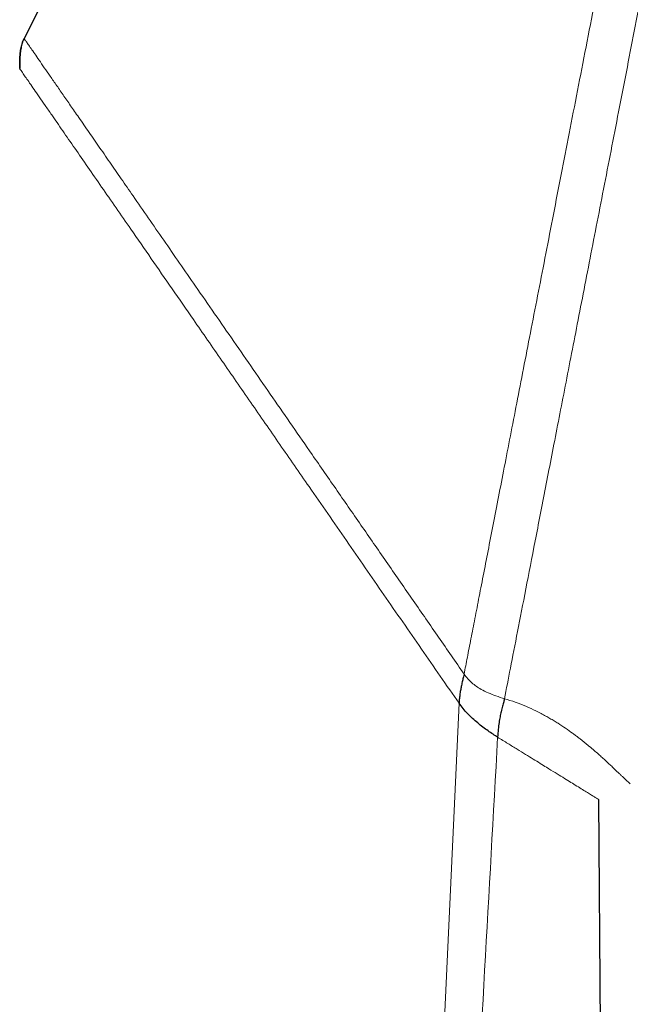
# Model space of a CAD drawing. Header units: millimetres. Extents: x 8 to 2314, y 12 to 2305.
# Tile 147 of 156: x 1616 to 1638, y 1757 to 1793. Entities that reach past the tile are written whole.
import ezdxf

# ---------------------------------------------------------------- set-up
doc = ezdxf.new("R2010")
doc.units = ezdxf.units.MM

msp = doc.modelspace()

# ---------------------------------------------------------------- linework, layer by layer
at = {"color": 7, "linetype": 'Continuous', "lineweight": 30}
for p, q in [((1649.588, 1857.526), (1616.571, 1792.232)), ((1616.512, 1792.085), (1616.511, 1792.084)), ((1616.512, 1792.085), (1616.511, 1792.084)), ((1616.515, 1792.1), (1616.571, 1792.232)), ((1637.286, 1764.785), (1637.289, 1764.784)), ((1637.289, 1764.784), (1638.07, 1665.038))]:
    msp.add_line(p, q, dxfattribs=at)
at = {"color": 252, "linetype": 'Continuous', "lineweight": 0}
for p, q in [((1616.511, 1792.084), (1616.515, 1792.1)), ((1632.259, 1768.249), (1626.751, 1649.187))]:
    msp.add_line(p, q, dxfattribs=at)
for points, knots in [([(1651.472, 1858.832), (1651.468, 1858.809), (1651.459, 1858.765), (1651.389, 1858.404), (1651.277, 1857.829), (1651.121, 1857.024), (1650.921, 1855.996), (1650.679, 1854.75), (1650.396, 1853.293), (1650.073, 1851.631), (1649.711, 1849.773), (1649.314, 1847.729), (1648.882, 1845.508), (1648.419, 1843.122), (1647.925, 1840.582), (1647.404, 1837.902), (1646.858, 1835.095), (1646.291, 1832.174), (1645.704, 1829.155), (1645.101, 1826.053), (1644.484, 1822.883), (1643.858, 1819.661), (1643.225, 1816.403), (1642.588, 1813.126), (1641.95, 1809.845), (1641.315, 1806.579), (1640.686, 1803.342), (1640.066, 1800.151), (1639.458, 1797.022), (1638.865, 1793.971), (1638.29, 1791.013), (1637.735, 1788.162), (1637.205, 1785.434), (1636.701, 1782.841), (1636.226, 1780.398), (1635.783, 1778.115), (1635.372, 1776.005), (1634.998, 1774.078), (1634.661, 1772.343), (1634.363, 1770.813), (1634.103, 1769.477), (1633.966, 1768.769), (1633.897, 1768.415)], [0, 0, 0, 0, 0.025, 0.05, 0.075, 0.1, 0.125, 0.15, 0.175, 0.2, 0.225, 0.25, 0.275, 0.3, 0.325, 0.35, 0.375, 0.4, 0.425, 0.45, 0.475, 0.5, 0.525, 0.55, 0.575, 0.6, 0.625, 0.65, 0.675, 0.7, 0.725, 0.75, 0.775, 0.8, 0.825, 0.85, 0.875, 0.9, 0.925, 0.95, 0.975, 1, 1, 1, 1]), ([(1632.44, 1769.305), (1632.478, 1769.501), (1632.555, 1769.895), (1632.686, 1770.568), (1632.828, 1771.299), (1632.983, 1772.095), (1633.149, 1772.947), (1633.325, 1773.853), (1633.511, 1774.811), (1633.707, 1775.823), (1633.916, 1776.897), (1634.136, 1778.032), (1634.369, 1779.227), (1634.611, 1780.473), (1634.862, 1781.768), (1635.122, 1783.103), (1635.388, 1784.474), (1635.661, 1785.879), (1635.942, 1787.323), (1636.232, 1788.813), (1636.53, 1790.349), (1636.837, 1791.927), (1637.15, 1793.538), (1637.469, 1795.179), (1637.792, 1796.838), (1638.117, 1798.511), (1638.444, 1800.195), (1638.776, 1801.899), (1639.112, 1803.63), (1639.453, 1805.386), (1639.799, 1807.164), (1640.146, 1808.95), (1640.495, 1810.742), (1640.841, 1812.525), (1641.186, 1814.297), (1641.527, 1816.054), (1641.867, 1817.804), (1642.208, 1819.555), (1642.548, 1821.303), (1642.886, 1823.047), (1643.222, 1824.772), (1643.553, 1826.477), (1643.878, 1828.15), (1644.197, 1829.788), (1644.508, 1831.39), (1644.814, 1832.964), (1645.116, 1834.517), (1645.413, 1836.046), (1645.705, 1837.548), (1645.989, 1839.01), (1646.266, 1840.432), (1646.532, 1841.8), (1646.787, 1843.115), (1647.033, 1844.376), (1647.268, 1845.589), (1647.496, 1846.759), (1647.714, 1847.884), (1647.924, 1848.96), (1648.122, 1849.98), (1648.308, 1850.941), (1648.482, 1851.836), (1648.644, 1852.664), (1648.792, 1853.427), (1648.928, 1854.128), (1649.053, 1854.769), (1649.165, 1855.347), (1649.265, 1855.86), (1649.351, 1856.307), (1649.425, 1856.685), (1649.485, 1856.993), (1649.531, 1857.231), (1649.564, 1857.4), (1649.585, 1857.506), (1649.587, 1857.52), (1649.589, 1857.526)], [0, 0, 0, 0, 0.013945, 0.02789, 0.041835, 0.055781, 0.069728, 0.083426, 0.097126, 0.110826, 0.124528, 0.138481, 0.152437, 0.166395, 0.180356, 0.194319, 0.208035, 0.221754, 0.235476, 0.249202, 0.263181, 0.277165, 0.291153, 0.305146, 0.319147, 0.332905, 0.346672, 0.360448, 0.374234, 0.388281, 0.402337, 0.416398, 0.430461, 0.444524, 0.458331, 0.472132, 0.485923, 0.499702, 0.513718, 0.527724, 0.541722, 0.555714, 0.569704, 0.583443, 0.597184, 0.610928, 0.624677, 0.638684, 0.652696, 0.666713, 0.680732, 0.694752, 0.708523, 0.722296, 0.73607, 0.749845, 0.763872, 0.777899, 0.791927, 0.805955, 0.819984, 0.833763, 0.847543, 0.861323, 0.875104, 0.88909, 0.903078, 0.917066, 0.931055, 0.945045, 0.958784, 0.972523, 0.986262, 1, 1, 1, 1]), ([(1632.44, 1769.305), (1632.134, 1769.747), (1631.522, 1770.631), (1630.606, 1771.955), (1629.69, 1773.278), (1628.777, 1774.598), (1627.865, 1775.914), (1627.022, 1777.133), (1626.246, 1778.253), (1625.539, 1779.276), (1624.834, 1780.293), (1624.135, 1781.304), (1623.441, 1782.307), (1622.788, 1783.25), (1622.177, 1784.133), (1621.607, 1784.956), (1621.047, 1785.765), (1620.536, 1786.504), (1620.072, 1787.174), (1619.655, 1787.776), (1619.253, 1788.358), (1618.866, 1788.916), (1618.519, 1789.418), (1618.21, 1789.864), (1617.938, 1790.258), (1617.685, 1790.623), (1617.453, 1790.957), (1617.246, 1791.257), (1617.065, 1791.519), (1616.912, 1791.74), (1616.787, 1791.92), (1616.691, 1792.059), (1616.622, 1792.158), (1616.579, 1792.22), (1616.574, 1792.228), (1616.571, 1792.232)], [0, 0, 0, 0, 0.046561, 0.093122, 0.139686, 0.186248, 0.23281, 0.279372, 0.315956, 0.352543, 0.389138, 0.425739, 0.462341, 0.498952, 0.53016, 0.561366, 0.592575, 0.623807, 0.648816, 0.673824, 0.698828, 0.723839, 0.748896, 0.769831, 0.790783, 0.811722, 0.832632, 0.85351, 0.874369, 0.895236, 0.916129, 0.937055, 0.958015, 0.979, 1, 1, 1, 1]), ([(1632.259, 1768.249), (1631.807, 1768.902), (1630.903, 1770.208), (1629.548, 1772.165), (1628.196, 1774.119), (1626.943, 1775.928), (1625.792, 1777.591), (1624.743, 1779.107), (1623.702, 1780.611), (1622.757, 1781.977), (1621.908, 1783.204), (1621.154, 1784.293), (1620.479, 1785.268), (1619.883, 1786.129), (1619.363, 1786.88), (1618.865, 1787.6), (1618.394, 1788.281), (1617.956, 1788.913), (1617.603, 1789.423), (1617.325, 1789.824), (1617.111, 1790.133), (1616.924, 1790.404), (1616.765, 1790.633), (1616.636, 1790.821), (1616.519, 1790.99), (1616.429, 1791.12), (1616.417, 1791.137), (1616.411, 1791.145)], [0, 0, 0, 0, 0.069861, 0.139715, 0.209581, 0.279454, 0.334351, 0.389257, 0.444167, 0.499066, 0.540656, 0.582254, 0.62386, 0.655076, 0.686314, 0.717554, 0.74882, 0.780178, 0.811574, 0.832486, 0.853368, 0.874231, 0.895102, 0.916003, 0.936943, 0.968426, 1, 1, 1, 1]), ([(1616.429, 1791.12), (1616.42, 1791.133), (1616.411, 1791.146), (1616.411, 1791.145), (1616.411, 1791.145)], [0, 0, 0, 0, 0.96885, 1, 1, 1, 1]), ([(1633.897, 1768.415), (1633.794, 1768.448), (1633.596, 1768.512), (1633.314, 1768.621), (1633.076, 1768.736), (1632.879, 1768.859), (1632.717, 1768.987), (1632.567, 1769.134), (1632.483, 1769.247), (1632.44, 1769.305)], [0, 0, 0, 0, 0.192321, 0.37027, 0.535499, 0.653014, 0.767423, 0.881804, 1, 1, 1, 1]), ([(1638.435, 1765.345), (1638.435, 1765.345), (1638.435, 1765.345), (1638.426, 1765.352), (1638.389, 1765.385), (1638.33, 1765.438), (1638.251, 1765.512), (1638.164, 1765.595), (1638.075, 1765.68), (1637.99, 1765.761), (1637.896, 1765.85), (1637.793, 1765.949), (1637.68, 1766.055), (1637.558, 1766.168), (1637.427, 1766.288), (1637.286, 1766.415), (1637.134, 1766.547), (1636.995, 1766.666), (1636.873, 1766.767), (1636.774, 1766.847), (1636.674, 1766.928), (1636.57, 1767.008), (1636.465, 1767.088), (1636.312, 1767.201), (1636.108, 1767.346), (1635.901, 1767.483), (1635.758, 1767.573), (1635.686, 1767.617), (1635.612, 1767.661), (1635.538, 1767.705), (1635.463, 1767.747), (1635.303, 1767.837), (1635.051, 1767.969), (1634.683, 1768.138), (1634.305, 1768.288), (1634.03, 1768.374), (1633.897, 1768.415)], [0, 0, 0, 0, 0.000489, 0.055215, 0.111732, 0.167541, 0.223138, 0.279101, 0.315565, 0.351806, 0.38846, 0.425526, 0.461997, 0.49789, 0.534221, 0.569603, 0.604055, 0.639396, 0.658646, 0.67748, 0.695903, 0.713921, 0.73154, 0.748768, 0.78682, 0.822439, 0.831383, 0.84017, 0.848804, 0.857288, 0.865625, 0.873817, 0.909427, 0.941975, 0.971956, 1, 1, 1, 1]), ([(1633.65, 1767.027), (1633.338, 1761.417), (1632.714, 1750.195), (1631.777, 1733.362), (1630.841, 1716.529), (1629.905, 1699.696), (1628.969, 1682.862), (1628.032, 1666.029), (1627.408, 1654.806), (1627.096, 1649.195)], [0, 0, 0, 0, 0.1428571, 0.2857143, 0.4285714, 0.5714286, 0.7142857, 0.8571429, 1, 1, 1, 1]), ([(1633.65, 1767.027), (1633.775, 1766.95), (1634.024, 1766.796), (1634.36, 1766.589), (1634.659, 1766.405), (1634.934, 1766.236), (1635.185, 1766.081), (1635.454, 1765.915), (1635.73, 1765.745), (1636.002, 1765.577), (1636.241, 1765.429), (1636.465, 1765.292), (1636.67, 1765.165), (1636.852, 1765.053), (1637.003, 1764.96), (1637.127, 1764.883), (1637.22, 1764.826), (1637.28, 1764.789), (1637.284, 1764.786), (1637.286, 1764.785)], [0, 0, 0, 0, 0.042142, 0.08427, 0.126414, 0.168561, 0.210713, 0.252863, 0.316088, 0.379313, 0.442541, 0.505768, 0.578022, 0.650276, 0.722525, 0.794776, 0.867021, 0.939259, 1, 1, 1, 1])]:
    msp.add_open_spline(points, degree=3, knots=knots, dxfattribs=at)
at = {"color": 7, "linetype": 'Continuous', "lineweight": 30}
for points, knots in [([(1616.511, 1792.084), (1616.509, 1792.078), (1616.483, 1792.016), (1616.457, 1791.888), (1616.424, 1791.674), (1616.413, 1791.425), (1616.412, 1791.238), (1616.411, 1791.145)], [0, 0, 0, 0, 0.02148, 0.213537, 0.409177, 0.706363, 1, 1, 1, 1]), ([(1616.411, 1791.145), (1616.412, 1791.241), (1616.413, 1791.432), (1616.427, 1791.688), (1616.457, 1791.907), (1616.494, 1792.027), (1616.511, 1792.084)], [0, 0, 0, 0, 0.302556, 0.605297, 0.81026, 1, 1, 1, 1]), ([(1632.44, 1769.305), (1632.433, 1769.272), (1632.417, 1769.201), (1632.383, 1769.065), (1632.349, 1768.915), (1632.318, 1768.757), (1632.296, 1768.625), (1632.281, 1768.512), (1632.271, 1768.427), (1632.264, 1768.339), (1632.26, 1768.279), (1632.259, 1768.249)], [0, 0, 0, 0, 0.167593, 0.351124, 0.535969, 0.667663, 0.788786, 0.844906, 0.898261, 0.949547, 1, 1, 1, 1]), ([(1633.65, 1767.027), (1633.595, 1767.062), (1633.483, 1767.132), (1633.304, 1767.254), (1633.118, 1767.39), (1632.93, 1767.54), (1632.745, 1767.701), (1632.568, 1767.873), (1632.402, 1768.054), (1632.306, 1768.185), (1632.259, 1768.249)], [0, 0, 0, 0, 0.120997, 0.245806, 0.373172, 0.501673, 0.62985, 0.756333, 0.87997, 1, 1, 1, 1]), ([(1633.897, 1768.415), (1633.888, 1768.378), (1633.87, 1768.302), (1633.826, 1768.151), (1633.78, 1767.974), (1633.737, 1767.774), (1633.701, 1767.56), (1633.669, 1767.307), (1633.656, 1767.123), (1633.65, 1767.027)], [0, 0, 0, 0, 0.16252, 0.333031, 0.502889, 0.626801, 0.747893, 0.869821, 1, 1, 1, 1])]:
    msp.add_open_spline(points, degree=3, knots=knots, dxfattribs=at)

doc.saveas('drawing.dxf')
